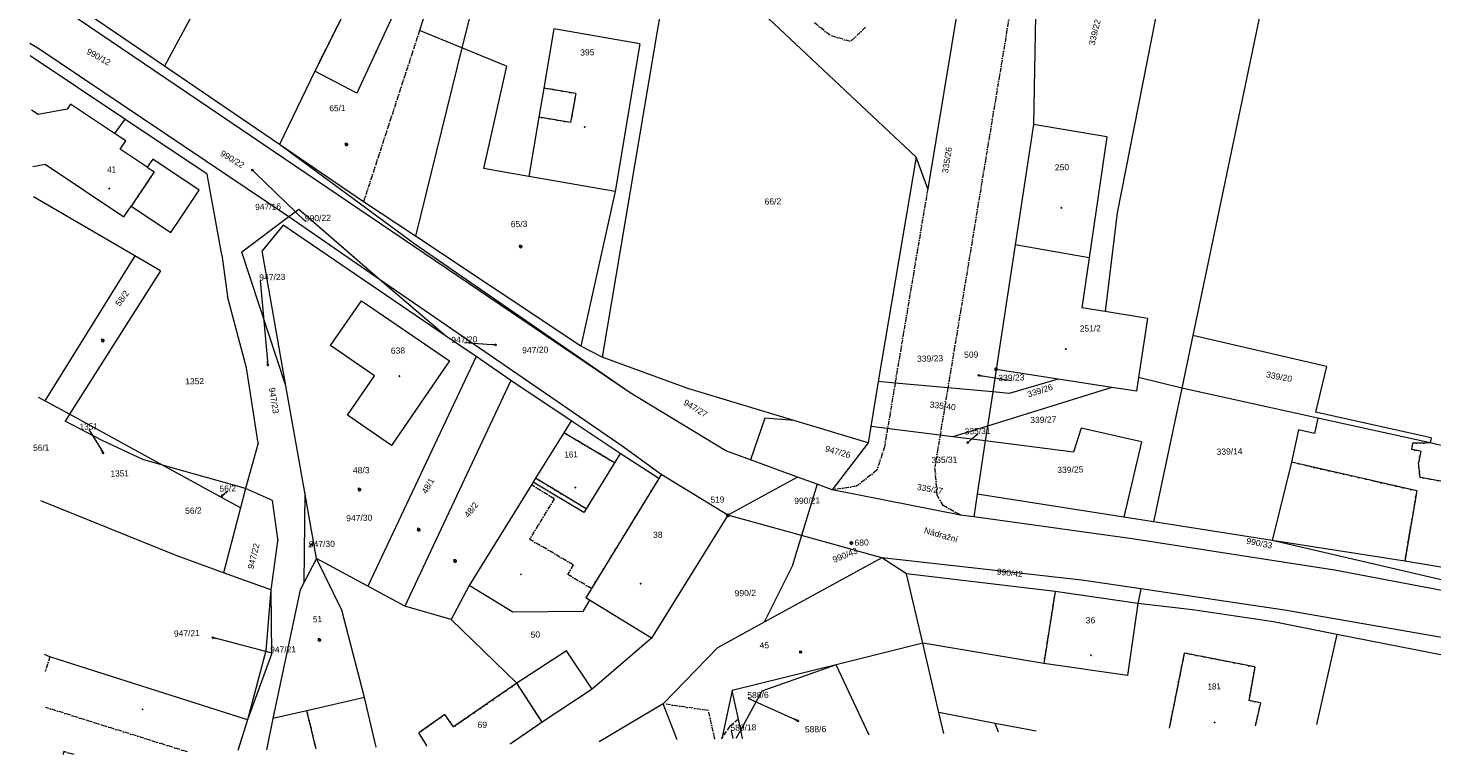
# Model space of a CAD drawing. Header units: millimetres. Extents: x -211955 to 157391, y -241491 to 94551.
# Tile 1 of 18: x -206527 to -23035, y -241491 to -146480. Entities that reach past the tile are written whole.
import ezdxf

# ---------------------------------------------------------------- set-up
doc = ezdxf.new("R2010")
doc.units = ezdxf.units.MM
doc.linetypes.add('Carkovana 2x_1', pattern=[800, 600, -200])
doc.linetypes.add('Cerchovana_1', pattern=[1000, 600, -200, 0, -200])
doc.layers.add('XR$6$KATASTR_1', color=7, linetype='Continuous', lineweight=25)
doc.styles.add('ARIAL', font='ARIAL.TTF')

# ---------------------------------------------------------------- blocks, each defined once
blk = doc.blocks.new('1$0100')
at = {"layer": 'XR$6$KATASTR_1', "color": 7, "lineweight": 25}
blk.add_line((-50, 0), (50, 0), dxfattribs=at)
blk.add_lwpolyline([(190, 720), (530, 530), (720, 190), (720, -200), (530, -540), (190, -730), (-200, -730), (-540, -540), (-730, -200), (-730, 190), (-540, 530), (-200, 720), (190, 720)], close=True, dxfattribs=at)
blk = doc.blocks.new('3$0400')
at = {"layer": 'XR$6$KATASTR_1', "color": 7, "lineweight": 25}
blk.add_lwpolyline([(0, 0), (-380, 100), (-650, 370), (-750, 740), (-650, 1110), (-380, 1380), (-10, 1480), (360, 1380), (630, 1110), (730, 730), (630, 350), (360, 80), (-20, -20), (980, -20)], dxfattribs=at)
blk = doc.blocks.new('3$0600')
at = {"layer": 'XR$6$KATASTR_1', "color": 7, "lineweight": 25}
for p, q in [((-500, 1500), (-500, 0)), ((500, 0), (500, 1500))]:
    blk.add_line(p, q, dxfattribs=at)
blk = doc.blocks.new('9$5010')
at = {"layer": 'XR$6$KATASTR_1', "color": 7, "lineweight": 25}
blk.add_line((0, 3000), (0, 0), dxfattribs=at)
blk.add_lwpolyline([(-500, 2000), (0, 3000), (500, 2000)], dxfattribs=at)
blk = doc.blocks.new('4$0200')
at = {"layer": 'XR$6$KATASTR_1', "color": 7, "lineweight": 25}
blk.add_lwpolyline([(90, 150), (180, 0), (90, -150), (-90, -150), (-180, 0), (-90, 150), (90, 150)], close=True, dxfattribs=at)
blk = doc.blocks.new('$280')
at = {"layer": 'XR$6$KATASTR_1', "color": 7, "lineweight": 25}
blk.add_lwpolyline([(0, 170), (100, 150), (150, 60), (170, 0), (150, -90), (70, -160), (0, -170), (-90, -140), (-150, -80), (-170, 0), (-150, 90), (-70, 160), (0, 170)], close=True, dxfattribs=at)

msp = doc.modelspace()

# ---------------------------------------------------------------- linework, layer by layer
at = {"layer": 'XR$6$KATASTR_1', "color": 126, "linetype": 'Continuous', "lineweight": 13}
for p, q in [((-177325.164, -130377.814), (-188695.959, -151450.628)), ((-82877.179, -130790.611), (-88936.092, -167498.847)), ((-90457.831, -163334.629), (-122082.024, -133535.03)), ((-155169.458, -136920.841), (-163572.908, -154970.584)), ((-155169.458, -136920.841), (-163572.908, -154970.584)), ((-122466.193, -135835.055), (-131494.008, -189480.517)), ((-43741.584, -136300.319), (-54279.244, -186681.54)), ((-188695.959, -151450.628), (-206527.008, -139290.748)), ((-57853.855, -138434.213), (-64172.423, -170637.432)), ((-127839.517, -194143.006), (-206000.206, -141208.501)), ((-162786.377, -139606.907), (-169064.032, -152113.303)), ((-74742.093, -139945.444), (-75126.772, -159080.463)), ((-153843.817, -142070.12), (-155349.746, -146778.142)), ((-149812.99, -149044.139), (-155349.746, -146778.142)), ((-148893.043, -145330.663), (-149812.99, -149044.139)), ((-137789.346, -146580.95), (-139101.367, -154325.155)), ((-137789.346, -146580.95), (-139101.367, -154325.155)), ((-126578.65, -148528.841), (-137789.346, -146580.95)), ((-126578.65, -148528.841), (-137789.346, -146580.95)), ((-205257.968, -149102.783), (-206302.744, -148508.02)), ((-126578.65, -148528.841), (-129809.81, -167843.149)), ((-126578.65, -148528.841), (-129809.81, -167843.149)), ((-193868.735, -158388.502), (-206263.583, -150117.543)), ((-172461.47, -171171.58), (-205257.968, -149102.783)), ((-149812.99, -149044.139), (-155885.816, -173669.138)), ((-143982.915, -151443.039), (-149812.99, -149044.139)), ((-173672.498, -161688.231), (-188695.959, -151450.628)), ((-169064.032, -152113.303), (-173672.498, -161688.231)), ((-163572.908, -154970.584), (-169064.032, -152113.303)), ((-163572.908, -154970.584), (-169064.032, -152113.303)), ((-143982.915, -151443.039), (-146988.424, -164820.102)), ((-139101.367, -154325.155), (-139749.204, -158122.036)), ((-134942.89, -155034.215), (-139101.367, -154325.155)), ((-134942.89, -155034.215), (-135610.721, -158831.583)), ((-205206.547, -157794.104), (-206091.371, -157195.449)), ((-205206.547, -157794.104), (-206091.371, -157195.449)), ((-201412.512, -157091.611), (-205206.547, -157794.104)), ((-201412.512, -157091.611), (-205206.547, -157794.104)), ((-200968.459, -156430.614), (-201412.512, -157091.611)), ((-200968.459, -156430.614), (-201412.512, -157091.611)), ((-195213.325, -160271.765), (-200968.459, -156430.614)), ((-195213.325, -160271.765), (-200968.459, -156430.614)), ((-193868.735, -158388.502), (-195213.325, -160271.765)), ((-183110.897, -165568.956), (-193868.735, -158388.502)), ((-139749.204, -158122.036), (-141071.222, -165866.484)), ((-139749.204, -158122.036), (-141071.222, -165866.484)), ((-135610.721, -158831.583), (-139749.204, -158122.036)), ((-75126.772, -159080.463), (-77515.287, -174793.209)), ((-75126.772, -159080.463), (-77515.287, -174793.209)), ((-65534.356, -160707.621), (-75126.772, -159080.463)), ((-65534.356, -160707.621), (-75126.772, -159080.463)), ((-65534.356, -160707.621), (-67850.945, -176498.641)), ((-65534.356, -160707.621), (-67850.945, -176498.641)), ((-155989.994, -174731.986), (-173672.498, -161688.231)), ((-162676.701, -169192.993), (-173672.498, -161688.231)), ((-141071.222, -165866.484), (-146988.424, -164820.102)), ((-90457.831, -163334.629), (-95395.421, -192683.413)), ((-88936.092, -167498.847), (-90457.831, -163334.629)), ((-181213.794, -176115.932), (-183110.897, -165568.956)), ((-170246.797, -171747.882), (-176853.236, -165396.696)), ((-129809.81, -167843.149), (-141071.222, -165866.484)), ((-129809.81, -167843.149), (-141071.222, -165866.484)), ((-201553.541, -171029.165), (-205815.054, -168552.088)), ((-129809.81, -167843.149), (-134289.433, -188058.091)), ((-171144.974, -170189.267), (-172461.47, -171171.58)), ((-160589.63, -179325.225), (-171144.974, -170189.267)), ((-155885.816, -173669.138), (-162676.701, -169192.993)), ((-64172.423, -170637.432), (-65759.058, -183539.842)), ((-192553.844, -176251.804), (-201553.541, -171029.165)), ((-172461.47, -171171.58), (-178591.383, -175772.043)), ((-173185.708, -172239.512), (-175934.359, -175617.369)), ((-151947.03, -186727.195), (-173185.708, -172239.512)), ((-160589.63, -179325.225), (-172461.47, -171171.58)), ((-134289.433, -188058.091), (-155885.816, -173669.138)), ((-181213.794, -176115.932), (-180480.921, -181569.719)), ((-172825.109, -193226.951), (-178591.383, -175772.043)), ((-172825.109, -193226.951), (-175934.359, -175617.369)), ((-127839.517, -194143.006), (-155989.994, -174731.986)), ((-77515.287, -174793.209), (-79999.418, -191098.456)), ((-77515.287, -174793.209), (-79999.418, -191098.456)), ((-67850.945, -176498.641), (-77515.287, -174793.209)), ((-67850.945, -176498.641), (-77515.287, -174793.209)), ((-67850.945, -176498.641), (-77515.287, -174793.209)), ((-192553.844, -176251.804), (-204345.853, -195224.243)), ((-189215.684, -178191.181), (-192553.844, -176251.804)), ((-67850.945, -176498.641), (-68802.269, -183033.714)), ((-67850.945, -176498.641), (-68802.269, -183033.714)), ((-189215.684, -178191.181), (-193386.785, -184774.586)), ((-176200.606, -179474.986), (-175233.715, -190024.589)), ((-151947.03, -186727.195), (-160589.63, -179325.225)), ((-128748.202, -201197.195), (-160589.63, -179325.225)), ((-177962.956, -190911.237), (-180480.921, -181569.719)), ((-65759.058, -183539.842), (-68802.269, -183033.714)), ((-65759.058, -183539.842), (-68802.269, -183033.714)), ((-193386.785, -184774.586), (-201092.777, -196955.628)), ((-60205.154, -184455.021), (-65759.058, -183539.842)), ((-60205.154, -184455.021), (-65759.058, -183539.842)), ((-60205.154, -184455.021), (-61368.435, -192145.592)), ((-60205.154, -184455.021), (-61368.435, -192145.592)), ((-147980.077, -189431.505), (-151947.03, -186727.195)), ((-54279.244, -186681.54), (-55712.64, -193548.437)), ((-36825.894, -190718.204), (-54279.244, -186681.54)), ((-149495.128, -187597.814), (-145907.674, -187860.631)), ((-131494.008, -189480.517), (-134289.433, -188058.091)), ((-147980.077, -189431.505), (-162134.477, -219434.669)), ((-143433.321, -192531.828), (-147980.077, -189431.505)), ((-120310.505, -193599.711), (-131494.008, -189480.517)), ((-36825.894, -190718.204), (-38240.949, -196694.392)), ((-176453.5, -200737.429), (-177962.956, -190911.237)), ((-143433.321, -192531.828), (-157289.731, -222037.597)), ((-135532.326, -197821.211), (-143433.321, -192531.828)), ((-77993.029, -192570.089), (-81758.946, -191961.51)), ((-79999.418, -191098.456), (-80447.752, -194050.235)), ((-71876.056, -192371.243), (-79999.418, -191098.456)), ((-71876.056, -192371.243), (-79999.418, -191098.456)), ((-71876.056, -192371.243), (-78272.313, -194247.379)), ((-64877.47, -193461.334), (-71876.056, -192371.243)), ((-64877.47, -193461.334), (-71876.056, -192371.243)), ((-61368.435, -192145.592), (-61644.315, -193962.84)), ((-61368.435, -192145.592), (-61644.315, -193962.84)), ((-55712.64, -193548.437), (-61368.435, -192145.592)), ((-170364.961, -207181.239), (-172825.109, -193226.951)), ((-115341.002, -201741.243), (-127839.517, -194143.006)), ((-106434.879, -197773.44), (-120310.505, -193599.711)), ((-95395.421, -192683.413), (-96383.036, -198549.171)), ((-93199.988, -192880.07), (-95395.421, -192683.413)), ((-86302.565, -193512.487), (-93199.988, -192880.07)), ((-80447.752, -194050.235), (-86302.565, -193512.487)), ((-64877.47, -193461.334), (-81129.521, -198508.137)), ((-80447.752, -194050.235), (-81129.521, -198508.137)), ((-78272.313, -194247.379), (-80447.752, -194050.235)), ((-61644.315, -193962.84), (-64877.47, -193461.334)), ((-61644.315, -193962.84), (-64877.47, -193461.334)), ((-55712.64, -193548.437), (-59408.675, -211023.508)), ((-37962.054, -197467.837), (-55712.64, -193548.437)), ((-204345.853, -195224.243), (-205177.043, -194774.327)), ((-201092.777, -196955.628), (-204345.853, -195224.243)), ((-201092.777, -196955.628), (-201670.708, -197869.956)), ((-196827.908, -200392.908), (-201670.708, -197869.956)), ((-188947.272, -203612.174), (-201092.777, -196955.628)), ((-135532.326, -197821.211), (-136494.815, -199375.082)), ((-129136.19, -202106.902), (-135532.326, -197821.211)), ((-110242.998, -197485.982), (-112101.304, -202922.792)), ((-106434.879, -197773.44), (-110242.998, -197485.982)), ((-96740.862, -200698.511), (-106434.879, -197773.44)), ((-37962.054, -197467.837), (-38383.51, -199468.68)), ((-37962.054, -197467.837), (-38383.51, -199468.68)), ((-23125.398, -200027.712), (-38240.949, -196694.392)), ((-23278.808, -200711.645), (-37962.054, -197467.837)), ((-23278.808, -200711.645), (-37962.054, -197467.837)), ((-198593.395, -198955.426), (-196988.907, -201587.177)), ((-136494.815, -199375.082), (-140191.142, -205326.752)), ((-136494.815, -199375.082), (-140191.142, -205326.752)), ((-129867.506, -203295.041), (-136494.815, -199375.082)), ((-96383.036, -198549.171), (-96740.862, -200698.511)), ((-85636.801, -199908.185), (-96383.036, -198549.171)), ((-81129.521, -198508.137), (-85636.801, -199908.185)), ((-81422.476, -200445.836), (-85636.801, -199908.185)), ((-82404.327, -199559.456), (-83335.56, -200342.339)), ((-81129.521, -198508.137), (-81422.476, -200445.836)), ((-68869.281, -198780.003), (-69883.312, -201915.596)), ((-61013.674, -200559.452), (-68869.281, -198780.003)), ((-40455.549, -198998.941), (-41402.836, -203233.235)), ((-40455.549, -198998.941), (-41402.836, -203233.235)), ((-38383.51, -199468.68), (-40455.549, -198998.941)), ((-38383.51, -199468.68), (-40455.549, -198998.941)), ((-191525.487, -202894.673), (-196827.908, -200392.908)), ((-176453.5, -200737.429), (-178100.19, -206649.231)), ((-123778.189, -204837.383), (-128748.202, -201197.195)), ((-112101.304, -202922.792), (-115341.002, -201741.243)), ((-96740.862, -200698.511), (-101433.245, -206824.459)), ((-81422.476, -200445.836), (-82483.062, -207423.698)), ((-69883.312, -201915.596), (-81422.476, -200445.836)), ((-61013.674, -200559.452), (-63284.559, -210417.605)), ((-25588.854, -200737.842), (-25709.111, -201551.008)), ((-24492.658, -201801.493), (-25709.111, -201551.008)), ((-23278.808, -200711.645), (-25588.854, -200737.842)), ((-24492.658, -201801.493), (-24806.312, -203299.566)), ((-23125.398, -200027.712), (-23278.808, -200711.645)), ((-11444.938, -203604.658), (-23278.808, -200711.645)), ((-188947.272, -203612.174), (-191525.487, -202894.673)), ((-178768.435, -209196.239), (-188947.272, -203612.174)), ((-178100.19, -206649.231), (-188947.272, -203612.174)), ((-129867.506, -203295.041), (-133582.368, -209307.179)), ((-129867.506, -203295.041), (-133582.368, -209307.179)), ((-129136.19, -202106.902), (-129867.506, -203295.041)), ((-124095.686, -205355.259), (-129136.19, -202106.902)), ((-105974.966, -205164.44), (-112101.304, -202922.792)), ((-41402.836, -203233.235), (-43905.137, -213447.122)), ((-25026.952, -206976.02), (-41402.836, -203233.235)), ((-24569.18, -205234.37), (-24806.312, -203299.566)), ((-140191.142, -205326.752), (-140498.885, -205834.387)), ((-133582.368, -209307.179), (-140191.142, -205326.752)), ((-124095.686, -205355.259), (-132888.558, -219733.388)), ((-123778.189, -204837.383), (-124095.686, -205355.259)), ((-123778.189, -204837.383), (-124095.686, -205355.259)), ((-115055.977, -210166.803), (-123778.189, -204837.383)), ((-115055.977, -210166.803), (-123778.189, -204837.383)), ((-105974.966, -205164.44), (-115055.977, -210166.803)), ((-103391.157, -206111.872), (-105974.966, -205164.44)), ((-16562.377, -206650.034), (-24569.18, -205234.37)), ((-180430.984, -207056.045), (-180794.551, -207324.968)), ((-178100.19, -206649.231), (-178768.435, -209196.239)), ((-174560.362, -208243.601), (-178100.19, -206649.231)), ((-170364.961, -207181.239), (-170488.063, -218977.724)), ((-168834.222, -215826.564), (-170364.961, -207181.239)), ((-140720.547, -206179.881), (-148883.046, -219332.315)), ((-140498.885, -205834.387), (-140720.547, -206179.881)), ((-133890.111, -209814.815), (-140498.885, -205834.387)), ((-103391.157, -206111.872), (-105448.504, -212823.9)), ((-101433.245, -206824.459), (-103391.157, -206111.872)), ((-84657.455, -210147.393), (-101433.245, -206824.459)), ((-25026.952, -206976.02), (-26584.35, -216146.615)), ((-187179.474, -215422.669), (-204848.673, -208270.333)), ((-173868.669, -213238.254), (-174560.362, -208243.601)), ((-82483.062, -207423.698), (-82931.154, -210385.473)), ((-63284.559, -210417.605), (-82483.062, -207423.698)), ((-178768.435, -209196.239), (-180972.917, -217672.368)), ((-133582.368, -209307.179), (-133890.111, -209814.815)), ((-115055.977, -210166.803), (-125037.865, -226244.357)), ((-115055.977, -210166.803), (-125037.865, -226244.357)), ((-105448.504, -212823.9), (-115055.977, -210166.803)), ((-82931.154, -210385.473), (-84657.455, -210147.393)), ((-62226.016, -213222.687), (-82931.154, -210385.473)), ((-59408.675, -211023.508), (-63284.559, -210417.605)), ((-105448.504, -212823.9), (-106672.035, -216804.839)), ((-94954.481, -215739.509), (-105448.504, -212823.9)), ((-43905.137, -213447.122), (-59408.675, -211023.508)), ((-173868.669, -213238.254), (-174786.353, -219922.554)), ((-35747.794, -217349.86), (-62226.016, -213222.687)), ((24232.435, -229374.476), (-43905.137, -213447.122)), ((-26584.35, -216146.615), (-43905.137, -213447.122)), ((-180972.917, -217672.368), (-187179.474, -215422.669)), ((-168834.222, -215826.564), (-170488.063, -218977.724)), ((-165499.029, -222577.437), (-168834.222, -215826.564)), ((-162134.477, -219434.669), (-168834.222, -215826.564)), ((-94954.481, -215739.509), (-110304.561, -224145.367)), ((-91703.132, -217811.037), (-94954.481, -215739.509)), ((-68806.088, -218644.343), (-94954.481, -215739.509)), ((-14028.212, -218301.841), (-26584.35, -216146.615)), ((-14028.212, -218301.841), (-26584.35, -216146.615)), ((-174786.353, -219922.554), (-180972.917, -217672.368)), ((-106672.035, -216804.839), (-110304.561, -224145.367)), ((-89592.102, -226872.37), (-91703.132, -217811.037)), ((-72280.51, -220149.299), (-91703.132, -217811.037)), ((7233.816, -225526.807), (-35747.794, -217349.86)), ((-174786.353, -219922.554), (-175443.215, -227870.883)), ((-174786.353, -219922.554), (-174711.996, -228323.23)), ((-170966.024, -219889.619), (-174516.944, -236750.98)), ((-170488.063, -218977.724), (-170966.024, -219889.619)), ((-157289.731, -222037.597), (-162134.477, -219434.669)), ((-148883.046, -219332.315), (-151235.051, -223800.846)), ((-143156.177, -222834.052), (-148883.046, -219332.315)), ((-132888.558, -219733.388), (-133638.896, -220962.003)), ((-72280.51, -220149.299), (-73772.818, -229528.373)), ((-61479.181, -221717.035), (-72280.51, -220149.299)), ((-61479.181, -221717.035), (-72280.51, -220149.299)), ((-61086.013, -219786.9), (-68806.088, -218644.343)), ((-61086.013, -219786.9), (-61479.181, -221717.035)), ((-42302.74, -222570.845), (-61086.013, -219786.9)), ((-133161.738, -221250.482), (-134025.959, -222731.941)), ((-133161.738, -221250.482), (-133638.896, -220962.003)), ((-125037.865, -226244.357), (-133161.738, -221250.482)), ((-125037.865, -226244.357), (-133161.738, -221250.482)), ((-61479.181, -221717.035), (-62821.29, -231102.457)), ((-61479.181, -221717.035), (-62821.29, -231102.457)), ((-54347.448, -222523.803), (-61479.181, -221717.035)), ((-162550.583, -233989.096), (-165499.029, -222577.437)), ((-151235.051, -223800.846), (-157289.731, -222037.597)), ((-142630.298, -232114.006), (-151235.051, -223800.846)), ((-134025.959, -222731.941), (-143156.177, -222834.052)), ((-43755.813, -224106.644), (-54347.448, -222523.803)), ((-10900.938, -228018.649), (-42302.74, -222570.845)), ((-110304.561, -224145.367), (-116414.894, -227494.984)), ((-35483.006, -225765.909), (-43755.813, -224106.644)), ((-174776.6, -228134.746), (-181893.642, -226287.312)), ((-125037.865, -226244.357), (-132807.901, -232915.326)), ((-116414.894, -227494.984), (-123498.831, -234819.459)), ((-89592.102, -226872.37), (-100916.707, -229698.663)), ((-87480.829, -235943.7), (-89592.102, -226872.37)), ((-73772.818, -229528.373), (-89592.102, -226872.37)), ((-35483.006, -225765.909), (-38138.279, -237503.968)), ((-7382.418, -231204.008), (-35483.006, -225765.909)), ((-203662.187, -228667.508), (-204360.01, -228354.389)), ((-177864.25, -236902.443), (-203662.187, -228667.508)), ((-175443.215, -227870.883), (-177864.25, -236902.443)), ((-174711.996, -228323.23), (-177864.25, -236902.443)), ((-136131.492, -227874.677), (-142630.298, -232114.006)), ((-132807.901, -232915.326), (-136131.492, -227874.677)), ((-55400.396, -228171.086), (-57372.586, -237971.956)), ((-46173.492, -229987.191), (-55400.396, -228171.086)), ((-100916.707, -229698.663), (-114508.475, -233080.265)), ((-100916.707, -229698.663), (-110634.998, -233176.076)), ((-96570.986, -238925.689), (-100916.707, -229698.663)), ((-62821.29, -231102.457), (-73772.818, -229528.373)), ((-62821.29, -231102.457), (-73772.818, -229528.373)), ((-46173.492, -229987.191), (-46956.448, -234397.54)), ((-142630.298, -232114.006), (-150903.543, -237836.935)), ((-139315.002, -237224.878), (-142630.298, -232114.006)), ((-132807.901, -232915.326), (-139315.002, -237224.878)), ((-162550.583, -233989.096), (-170070.401, -235732.522)), ((-162550.583, -233989.096), (-170070.401, -235732.522)), ((-161041.905, -240494.324), (-162550.583, -233989.096)), ((-161041.905, -240494.324), (-162550.583, -233989.096)), ((-123498.831, -234819.459), (-131870.539, -239784.559)), ((-121703.547, -239537.187), (-123498.831, -234819.459)), ((-114508.475, -233080.265), (-115865.275, -239395.136)), ((-113373.75, -238194.178), (-114508.475, -233080.265)), ((-110634.998, -233176.076), (-113373.75, -238194.178)), ((-112433.542, -234080.091), (-106364.778, -236833.291)), ((-45439.597, -234660.722), (-46956.448, -234397.54)), ((-45439.597, -234660.722), (-46125.915, -237698.315)), ((-170070.401, -235732.522), (-174516.944, -236750.98)), ((-168889.583, -240685.265), (-170070.401, -235732.522)), ((-152043.109, -236224.177), (-155465.891, -238618.14)), ((-150903.543, -237836.935), (-152043.109, -236224.177)), ((-86823.87, -238688.533), (-87480.829, -235943.7)), ((-80114.08, -237364.934), (-87480.829, -235943.7)), ((-177864.25, -236902.443), (-179106.559, -240933.853)), ((-174516.944, -236750.98), (-175377.663, -240843.126)), ((-139315.002, -237224.878), (-143527.089, -240068.173)), ((-139315.002, -237224.878), (-143527.089, -240068.173)), ((-114610.464, -238344.304), (-114415.704, -239359.867)), ((-113373.75, -238194.178), (-114005.826, -239349.894)), ((-113126.086, -239328.489), (-113373.75, -238194.178)), ((-79695.98, -238515.105), (-80114.08, -237364.934)), ((-74767.438, -238395.189), (-80114.08, -237364.934)), ((-154395.332, -240272.589), (-155465.891, -238618.14)), ((-154395.332, -240272.589), (-154483.846, -240334.761))]:
    msp.add_line(p, q, dxfattribs=at)
at = {"layer": 'XR$6$KATASTR_1', "color": 126, "linetype": 'Cerchovana_1', "lineweight": 13}
for p, q in [((-76293.653, -132911.103), (-86302.565, -193512.487)), ((-162786.377, -139606.907), (-169064.032, -152113.303)), ((-155349.746, -146778.142), (-162676.701, -169192.993)), ((-101708.176, -147423.572), (-103983.244, -145598.37)), ((-97052.181, -146380.012), (-99037.798, -148228.857)), ((-99037.798, -148228.857), (-101708.176, -147423.572)), ((-134942.89, -155034.215), (-139101.367, -154325.155)), ((-134942.89, -155034.215), (-135610.721, -158831.583)), ((-135610.721, -158831.583), (-139749.204, -158122.036)), ((-88936.092, -167498.847), (-93199.988, -192880.07)), ((-93199.988, -192880.07), (-94587.388, -201226.286)), ((-86302.565, -193512.487), (-88001.94, -203836.876)), ((-129867.506, -203295.041), (-136494.815, -199375.082)), ((-94587.388, -201226.286), (-95583.37, -204281.416)), ((-25588.854, -200737.842), (-25709.111, -201551.008)), ((-24492.658, -201801.493), (-25709.111, -201551.008)), ((-23278.808, -200711.645), (-25588.854, -200737.842)), ((-24492.658, -201801.493), (-24806.312, -203299.566)), ((-25026.952, -206976.02), (-41402.836, -203233.235)), ((-24569.18, -205234.37), (-24806.312, -203299.566)), ((-133582.368, -209307.179), (-140191.142, -205326.752)), ((-124095.686, -205355.259), (-132888.558, -219733.388)), ((-95583.37, -204281.416), (-98253.188, -206376.976)), ((-87681.524, -207550.181), (-88001.94, -203836.876)), ((-16562.377, -206650.034), (-24569.18, -205234.37)), ((-137754.953, -208018.291), (-140720.547, -206179.881)), ((-98253.188, -206376.976), (-101433.245, -206824.459)), ((-25026.952, -206976.02), (-26584.35, -216146.615)), ((-137754.953, -208018.291), (-140977.478, -213298.237)), ((-86938.411, -208902.506), (-87681.524, -207550.181)), ((-84657.455, -210147.393), (-86938.411, -208902.506)), ((-135274.738, -216630.511), (-140977.478, -213298.237)), ((-135274.738, -216630.511), (-136014.105, -217898.87)), ((-132888.558, -219733.388), (-136014.105, -217898.87)), ((-132888.558, -219733.388), (-133638.896, -220962.003)), ((-72280.51, -220149.299), (-73772.818, -229528.373)), ((-133161.738, -221250.482), (-133638.896, -220962.003)), ((-203662.187, -228667.508), (-204304.795, -230623.717)), ((-55400.396, -228171.086), (-57372.586, -237971.956)), ((-46173.492, -229987.191), (-55400.396, -228171.086)), ((-46173.492, -229987.191), (-46956.448, -234397.54)), ((-142630.298, -232114.006), (-150903.543, -237836.935)), ((-139315.002, -237224.878), (-142630.298, -232114.006)), ((-117596.247, -235676.139), (-123498.831, -234819.459)), ((-45439.597, -234660.722), (-46956.448, -234397.54)), ((-45439.597, -234660.722), (-46125.915, -237698.315)), ((-185684.612, -241093.903), (-204191.203, -235292.336)), ((-168889.583, -240685.265), (-170070.401, -235732.522)), ((-152043.109, -236224.177), (-155465.891, -238618.14)), ((-150903.543, -237836.935), (-152043.109, -236224.177)), ((-116775.006, -239417.271), (-117596.247, -235676.139)), ((-154395.332, -240272.589), (-155465.891, -238618.14)), ((-154395.332, -240272.589), (-154483.846, -240334.761)), ((-201871.014, -241027.597), (-201989.787, -241490.623)), ((-200520.221, -241454.867), (-201871.014, -241027.597))]:
    msp.add_line(p, q, dxfattribs=at)
at = {"layer": 'XR$6$KATASTR_1', "color": 126, "linetype": 'Carkovana 2x_1', "lineweight": 13}
msp.add_line((-140732.198, -238179.632), (-143527.089, -240068.173), dxfattribs=at)
at = {"layer": 'XR$6$KATASTR_1', "color": 126, "linetype": 'Continuous', "lineweight": 13}
for points in [[(-190945.342, -164659.25), (-194483.906, -162294.621), (-193769.421, -161236.929), (-195213.325, -160271.765)], [(-190945.342, -164659.25), (-194483.906, -162294.621), (-193769.421, -161236.929), (-195213.325, -160271.765)], [(-205911.862, -164573.265), (-204288.668, -164273.695), (-194028.226, -171156.159), (-193032.097, -169751.514)], [(-205911.862, -164573.265), (-204288.668, -164273.695), (-194028.226, -171156.159), (-193032.097, -169751.514)], [(-193032.097, -169751.514), (-187866.764, -173196.893), (-186611.905, -171325.817), (-184169.975, -167675.34), (-190210.134, -163631.062), (-190945.342, -164659.25)], [(-190945.342, -164659.25), (-190040.038, -165277.412), (-193032.097, -169751.514)]]:
    msp.add_lwpolyline(points, dxfattribs=at)
at = {"layer": 'XR$6$KATASTR_1', "color": 126, "linetype": 'Cerchovana_1', "lineweight": 13}
msp.add_lwpolyline([(-190945.342, -164659.25), (-190040.038, -165277.412), (-193032.097, -169751.514)], dxfattribs=at)
at = {"layer": 'XR$6$KATASTR_1', "color": 126, "linetype": 'Continuous', "lineweight": 13}
msp.add_lwpolyline([(-159021.141, -201033.497), (-164768.71, -197092.133), (-161242.868, -191944.848), (-166990.68, -187993.487), (-162962.505, -182113.768), (-151447.616, -189986.012), (-159021.141, -201033.497)], close=True, dxfattribs=at)
msp.add_lwpolyline([(-159021.141, -201033.497), (-164768.71, -197092.133), (-161242.868, -191944.848), (-166990.68, -187993.487), (-162962.505, -182113.768), (-151447.616, -189986.012), (-159021.141, -201033.497)], close=True, dxfattribs=at)
at = {"layer": 'XR$6$KATASTR_1', "color": 126, "linetype": 'Carkovana 2x_1', "lineweight": 13}
msp.add_lwpolyline([(-113676.994, -236831.15), (-114815.002, -237749.103), (-115955.249, -239397.325)], dxfattribs=at)

# ---------------------------------------------------------------- block references
at = {"layer": 'XR$6$KATASTR_1', "color": 7, "linetype": 'Continuous', "lineweight": 25, "yscale": 0.2}
for name, p, xscale, rotation in [('$280', (-133766.182, -159406.887), 0.2, 181.3937829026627), ('3$0400', (-164913.144, -161555.132), 0.2, 181.3937829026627), ('9$5010', (-176853.236, -165396.696), 0.1999999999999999, 46.14059790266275), ('$280', (-195908.91, -167450.808), 0.2, 181.3937829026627), ('$280', (-71460.704, -169974.513), 0.2, 181.3937829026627), ('3$0400', (-142151.924, -174895.442), 0.2, 181.3937829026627), ('3$0400', (-196759.339, -187177.33), 0.2, 181.3937829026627), ('9$5010', (-145907.674, -187860.631), 0.2, 265.8186569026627), ('$280', (-70891.481, -188436.13), 0.2, 181.3937829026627), ('9$5010', (-175233.715, -190024.589), 0.2, 185.2073329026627), ('$280', (-157991.154, -191975.764), 0.2, 181.3937829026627), ('9$5010', (-81758.946, -191961.51), 0.2, 80.74576490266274), ('1$0100', (-79999.418, -191098.456), 0.2, 181.3937829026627), ('9$5010', (-196988.907, -201587.177), 0.2, 211.2890599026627), ('9$5010', (-83335.56, -200342.339), 0.2, 130.3532649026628), ('9$5010', (-180794.551, -207324.968), 0.2, 127.6617329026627), ('3$0400', (-163215.35, -206667.182), 0.2, 181.3937829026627), ('$280', (-135000.318, -206530.848), 0.2, 181.3937829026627), ('1$0100', (-115055.977, -210166.803), 0.2, 181.3937829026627), ('3$0400', (-155465.526, -211910.229), 0.2, 181.3937829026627), ('9$5010', (-169851.147, -214320.854), 0.2, 314.6638189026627), ('1$0100', (-98932.939, -213795.705), 0.2, 181.3937829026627), ('3$0400', (-150714.499, -216005.878), 0.2, 181.3937829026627), ('4$0200', (-142096.442, -217876.809), 0.2, 181.3937829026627), ('$280', (-126462.139, -219096.886), 0.2, 181.3937829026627), ('9$5010', (-181893.642, -226287.312), 0.2, 75.38289090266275), ('3$0400', (-168449.105, -226310.298), 0.2, 181.3937829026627), ('3$0600', (-105562.534, -227871.126), 0.2, 181.3937829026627), ('$280', (-67617.024, -228458.324), 0.2, 181.3937829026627), ('4$0200', (-191551.562, -235534.965), 0.2, 181.3937829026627), ('9$5010', (-106364.778, -236833.291), 0.2, 245.5526249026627), ('$280', (-51428.458, -237247.159), 0.2, 181.3937829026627)]:
    msp.add_blockref(name, p, dxfattribs=dict(at, xscale=xscale, rotation=rotation))

# ---------------------------------------------------------------- texts
at = {"layer": 'XR$6$KATASTR_1', "color": 126, "linetype": 'Continuous', "lineweight": 35, "char_height": 800, "style": 'ARIAL'}
for s, insert, width, attachment_point, rotation in [('\\W1.00;339/22', (-67107.293, -148788.801), 3841.58767, 7, 76.5087829), ('\\W0.99;990/12', (-198979.887, -149784.235), 3834.49541, 7, 330.8447829), ('\\W1.00;395', (-133423.356, -150063.117), 2281.19505, 8, 1.3937829), ('\\W0.97;65/1', (-166085.538, -157359.741), 2576.03039, 8, 1.3937829), ('\\W1.00;990/22', (-181082.01, -162395.031), 3841.58767, 1, 328.8967829), ('\\W1.00;335/26', (-86272.616, -165484.293), 3841.58767, 7, 81.0347829), ('\\W0.95;41', (-195599.431, -165369.998), 1634.51744, 8, 1.3937829), ('\\W1.00;250', (-71379.528, -165088.427), 2281.19505, 8, 1.3937829), ('\\W1.00;66/2', (-109162.215, -169548.761), 2587.00842, 8, 1.3937829), ('\\W0.99;947/16', (-176835.574, -170275.043), 3834.49541, 7, 1.3937829), ('\\W1.00;990/22', (-170344.608, -171768.934), 3841.58767, 7, 1.3937829), ('\\W1.00;65/3', (-142340.084, -172506.645), 2587.00842, 8, 1.3937829), ('\\W1.00;947/23', (-176298.417, -179496.038), 3841.58767, 7, 1.3937829), ('\\W1.00;58/2', (-194530.446, -182925.938), 2587.00842, 7, 54.3347829), ('\\W0.98;251/2', (-69055.576, -186172.723), 3205.81845, 7, 0.7527829), ('\\W1.00;947/20', (-149494.674, -187616.475), 3841.58767, 8, 1.3937829), ('\\W1.00;638', (-158172.698, -189036.643), 2281.19505, 8, 1.3937829), ('\\W1.00;947/20', (-140229.006, -188970.167), 3841.58767, 8, 1.3937829), ('\\W1.00;509', (-82321.103, -189151.686), 2281.19505, 6, 1.3937829), ('\\W1.00;339/23', (-88616.616, -190085.092), 3841.58767, 8, 1.3937829), ('\\W0.98;1352', (-184742.839, -193054.116), 2898.82353, 8, 1.3937829), ('\\W1.00;339/23', (-77992.575, -192588.75), 3841.58767, 8, 1.3937829), ('\\W1.00;339/20', (-44754.017, -192138.062), 3841.58767, 7, 349.1787829), ('\\W1.00;947/23', (-174261.034, -193411.932), 3841.58767, 1, 278.9687829), ('\\W1.00;339/26', (-74132.441, -194261.485), 3841.58767, 8, 17.5507829), ('\\W1.00;947/27', (-120958.139, -195649.623), 3841.58767, 7, 328.6667829), ('\\W1.00;335/40', (-88719.384, -196088.61), 3841.58767, 7, 353.8197829), ('\\W0.96;1351', (-198592.941, -198974.087), 2889.59772, 8, 1.3937829), ('\\W1.00;339/27', (-73817.59, -198087.493), 3841.58767, 8, 1.3937829), ('\\W0.99;335/31', (-82403.873, -199578.117), 3834.49541, 8, 1.3937829), ('\\W0.97;56/1', (-204797.634, -201734.491), 2576.03039, 8, 1.3937829), ('\\W0.94;161', (-135535.358, -202630.041), 2256.45174, 8, 1.3937829), ('\\W1.00;947/26', (-102435.714, -201806.4), 3841.58767, 7, 344.1947829), ('\\W0.99;339/14', (-49469.467, -202236.484), 3834.49541, 8, 1.3937829), ('\\W0.99;335/31', (-86744.056, -203323.461), 3834.49541, 8, 1.3937829), ('\\W0.96;1351', (-194542.591, -205106.048), 2889.59772, 8, 1.3937829), ('\\W1.00;48/3', (-162978.873, -204688.131), 2587.00842, 8, 0.4087829), ('\\W0.97;48/1', (-153903.248, -206522.642), 2576.03039, 8, 60.6947829), ('\\W1.00;339/25', (-70287.807, -204613.566), 3841.58767, 8, 1.3937829), ('\\W1.00;56/2', (-180430.53, -207074.706), 2587.00842, 8, 1.3937829), ('\\W1.00;335/27', (-90400.42, -206838.227), 3841.58767, 7, 350.0387829), ('\\W1.00;56/2', (-184911.597, -209963.224), 2587.00842, 8, 1.3937829), ('\\W1.00;48/2', (-148280.897, -209694.796), 2587.00842, 8, 52.3297829), ('\\W0.97;519', (-115519.915, -208104.811), 2268.42975, 6, 1.3937829), ('\\W0.99;990/21', (-106370.029, -208702.429), 3834.49541, 7, 1.3937829), ('\\W1.00;947/30', (-163231.76, -210926.175), 3841.58767, 8, 1.3937829), ('\\W1.00;38', (-124206.667, -213127.591), 1653.24825, 8, 1.3937829), ('\\W1.00;Nádražní', (-89484.222, -212493.382), 4961.54984, 7, 344.0227829), ('\\W1.00;947/22', (-177061.617, -217267.111), 3841.58767, 7, 76.1877829), ('\\W1.00;947/30', (-169828.264, -214368.978), 3841.58767, 7, 1.3937829), ('\\W1.00;990/43', (-101167.814, -216403.73), 3841.58767, 7, 22.3067829), ('\\W1.00;680', (-96647.812, -213717.432), 2281.19505, 6, 1.3937829), ('\\W1.00;990/33', (-47345.457, -213885.631), 3841.58767, 7, 348.7777829), ('\\W1.00;990/42', (-79945.233, -217927.656), 3841.58767, 7, 354.1067829), ('\\W1.00;990/2', (-114163.789, -220775.574), 3214.43589, 7, 1.3937829), ('\\W0.95;51', (-168691.653, -224152.893), 1634.51744, 8, 1.3937829), ('\\W1.00;36', (-67658.05, -224305.427), 1653.24825, 8, 1.3937829), ('\\W0.99;947/21', (-187472.013, -225230.019), 3834.49541, 1, 1.3937829), ('\\W1.00;50', (-140214.144, -226170.811), 1653.24825, 8, 1.3937829), ('\\W0.99;947/21', (-174874.411, -228155.798), 3834.49541, 7, 1.3937829), ('\\W1.00;45', (-110912.462, -227588.506), 1653.24825, 7, 1.3937829), ('\\W0.94;181', (-51483.129, -232944.549), 2256.45174, 8, 1.3937829), ('\\W1.00;588/6', (-112514.012, -234100.721), 3214.43589, 7, 1.3937829), ('\\W1.00;69', (-147149.61, -237952.994), 1653.24825, 8, 1.3937829), ('\\W0.99;589/18', (-114708.275, -238365.356), 3834.49541, 7, 1.3937829), ('\\W1.00;588/6', (-102186.893, -238499.496), 3214.43589, 9, 1.3937829)]:
    msp.add_mtext(s, dxfattribs=dict(at, insert=insert, width=width, attachment_point=attachment_point, rotation=rotation))

doc.saveas('drawing.dxf')
